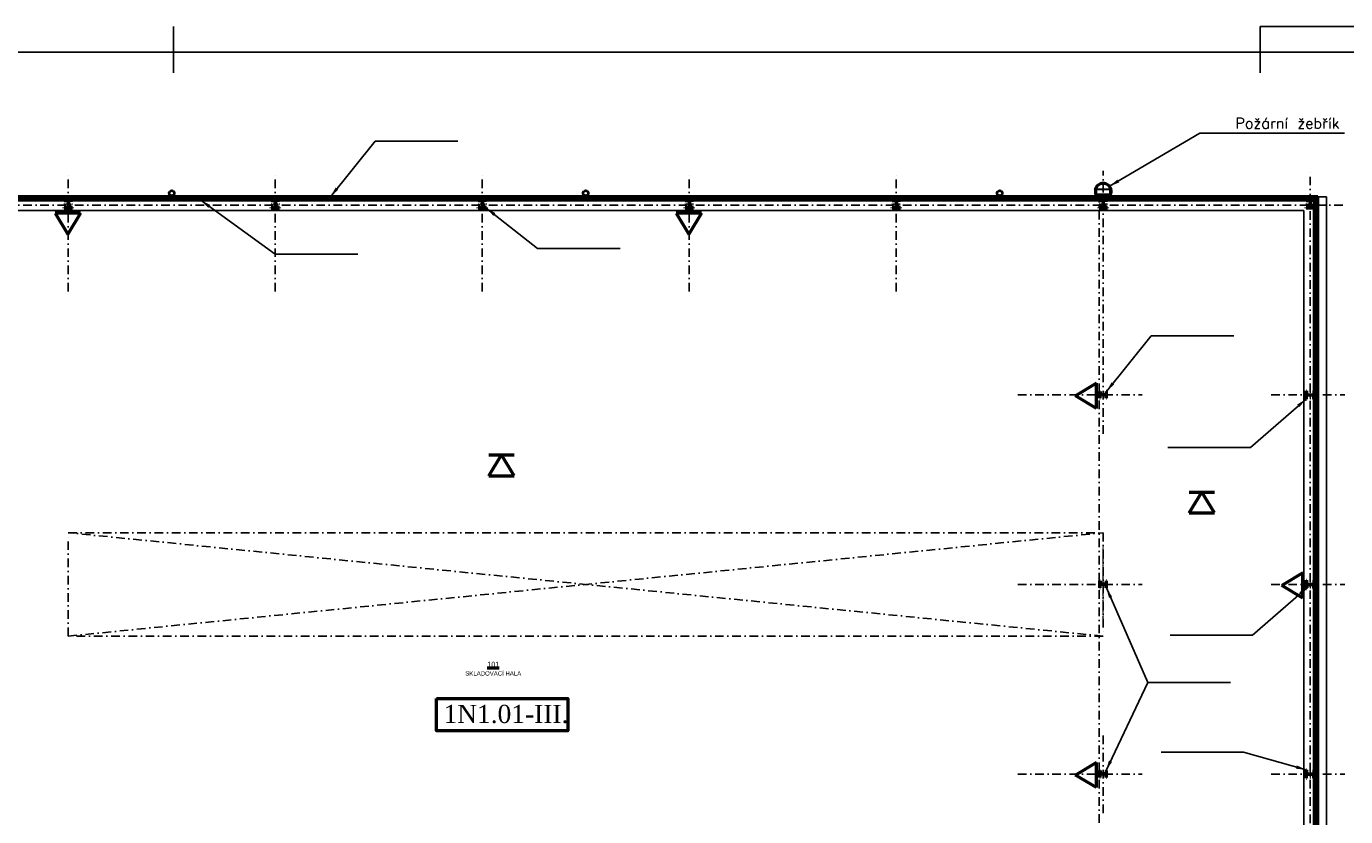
# Model space of a CAD drawing. Header units: millimetres. Extents: x 2886542 to 7567581, y -792623 to 134766.
# Tile 175 of 256: x 4502273 to 4540513, y -315013 to -292085. Entities that reach past the tile are written whole.
import ezdxf
from ezdxf.enums import TextEntityAlignment as Align

# ---------------------------------------------------------------- set-up
doc = ezdxf.new("R2010")
doc.units = ezdxf.units.MM
for name, pattern in [('ACAD_ISO04W100', [30, 24, -3, 0, -3]), ('DASHDOT', [1, 0.5, -0.25, 0, -0.25]), ('DASHDOTX2', [50.8, 25.4, -12.7, 0, -12.7])]:
    doc.linetypes.add(name, pattern=pattern)
for name, color, linetype, lineweight in [('CKIZOLACE', 1, 'Continuous', 18), ('CKPOPISM', 250, 'Continuous', 50), ('CKPOPISM_POPIS', 3, 'Continuous', 25), ('CKPROSTUPY_NADROVINOU', 7, 'DASHDOT', 25), ('CKRASTR', 7, 'DASHDOT', 18), ('CKSTENY_PODROVINOU', 7, 'Continuous', 25), ('CKSTENY_REZ', 6, 'Continuous', 50), ('CSPROFILY_OSY', 1, 'DASHDOT', 18), ('CSPROFILY_REZY', 4, 'Continuous', 50), ('pohledy', 7, 'Continuous', 25), ('požární žebřík', 201, 'Continuous', 15), ('Text obecně', 7, 'Continuous', 25), ('ZTI-DEŠŤOVÁ-KANALIZACE', 210, 'Continuous', 40)]:
    doc.layers.add(name, color=color, linetype=linetype, lineweight=lineweight)
doc.layers.add('požárničina', color=10, linetype='Continuous')
doc.styles.add('ARIAL', font='arial.ttf')
doc.styles.add('ROMANT', font='romant')
doc.styles.get("Standard").update_dxf_attribs({"font": 'arial.ttf'})
doc.linetypes.add('IZOLACE_POLYSTYREN_PENOVY', pattern='A,0.001,[228,CADKON.SHX,S=0.1,R=0,X=0,Y=0],-2', length=2.001)
doc.dimstyles.new('úhlová', dxfattribs={"dimscale": 0.2, "dimtxt": 2.5, "dimasz": 1.5, "dimexe": 0, "dimexo": 3, "dimgap": 1, "dimtad": 1, "dimdec": 0, "dimzin": 0, "dimdsep": 46, "dimtxsty": 'ROMANT', "dimcen": 5, "dimclrd": 256, "dimclre": 256, "dimclrt": 7, "dimadec": 1, "dimazin": 0, "dimtfac": 1, "dimtdec": 0, "dimtix": 1, "dimtmove": 2, "dimatfit": 3, "dimfxl": 0, "dimtvp": 2, "dimtolj": 1, "dimtzin": 0, "dimarcsym": 0})

# ---------------------------------------------------------------- blocks, each defined once
blk = doc.blocks.new('CK_S_EXT_HEAHEA240')
for p, q in [((-120, 115), (120, 115)), ((-120, 115), (-120, 103)), ((-120, 103), (-24.75, 103)), ((-3.75, -82), (-3.75, 82)), ((3.75, -82), (3.75, 82)), ((120, 103), (24.75, 103)), ((120, 115), (120, 103)), ((-120, -115), (-120, -103)), ((-120, -103), (-24.75, -103)), ((-120, -115), (120, -115)), ((120, -103), (24.75, -103)), ((120, -115), (120, -103))]:
    blk.add_line(p, q)
for centre, start, end in [((-24.75, 82), 0, 90), ((24.75, 82), 90, 180), ((-24.75, -82), 270, 0), ((24.75, -82), 180, 270)]:
    blk.add_arc(centre, 21, start, end)
blk = doc.blocks.new('CK_S_EXT_HEAHEA200')
for p, q in [((-100, 95), (100, 95)), ((-100, 95), (-100, 85)), ((-100, 85), (-21.25, 85)), ((-3.25, -67), (-3.25, 67)), ((3.25, -67), (3.25, 67)), ((100, 85), (21.25, 85)), ((100, 95), (100, 85)), ((-100, -95), (-100, -85)), ((-100, -85), (-21.25, -85)), ((-100, -95), (100, -95)), ((100, -85), (21.25, -85)), ((100, -95), (100, -85))]:
    blk.add_line(p, q)
for centre, start, end in [((-21.25, 67), 0, 90), ((21.25, 67), 90, 180), ((-21.25, -67), 270, 0), ((21.25, -67), 180, 270)]:
    blk.add_arc(centre, 18, start, end)
blk = doc.blocks.new('CKBL2031616152541')

msp = doc.modelspace()

# ---------------------------------------------------------------- linework, layer by layer
at = {"layer": 'CKIZOLACE', "color": 0}
for p, q in [((4539606, -297126.5), (4533486, -297126.5)), ((4539606, -317426.5), (4539606, -297126.5))]:
    msp.add_line(p, q, dxfattribs=at)
at = {"layer": 'CKIZOLACE', "color": 0, "linetype": 'IZOLACE_POLYSTYREN_PENOVY', "ltscale": 5}
msp.add_lwpolyline([(4539656, -317426.5), (4539656, -297076.5), (4533486, -297076.5)], dxfattribs=at)
at = {"layer": 'CKPROSTUPY_NADROVINOU', "color": 0, "ltscale": 500}
for p, q in [((4503486, -299776.5), (4503486, -296276.5)), ((4509486, -299776.5), (4509486, -296276.5)), ((4515486, -299776.5), (4515486, -296276.5)), ((4521486, -299776.5), (4521486, -296276.5)), ((4527486, -299776.5), (4527486, -296276.5)), ((4533486, -303909.8), (4533486, -296276.5)), ((4539486, -331702.8), (4539486, -296276.5)), ((4486173.3, -297276.5), (4540486, -297276.5)), ((4533366, -319196.5), (4533366, -297126.5)), ((4531011.2, -302776.5), (4534619.3, -302776.5)), ((4538352.7, -302776.5), (4540486, -302776.5)), ((4503486, -309776.5), (4533486, -306776.5)), ((4533486, -309776.5), (4503486, -306776.5)), ((4531011.2, -308276.5), (4534619.3, -308276.5)), ((4538352.7, -308276.5), (4540486, -308276.5)), ((4533486, -314909.8), (4533486, -312643.2)), ((4531011.2, -313776.5), (4534619.3, -313776.5)), ((4538352.7, -313776.5), (4540486, -313776.5))]:
    msp.add_line(p, q, dxfattribs=at)
msp.add_lwpolyline([(4503486, -306776.5), (4533486, -306776.5), (4533486, -309776.5), (4503486, -309776.5)], close=True, dxfattribs=at)
at = {"layer": 'CKRASTR', "color": 0}
msp.add_line((4533486, -309409.8), (4533486, -307143.2), dxfattribs=at)
at = {"layer": 'CKSTENY_PODROVINOU', "color": 0}
for p, q in [((4497666, -297426.5), (4539306, -297426.5)), ((4539306, -297426.5), (4539306, -316826.5))]:
    msp.add_line(p, q, dxfattribs=at)
at = {"layer": 'CKSTENY_REZ', "color": 0}
for p, q in [((4539706, -297026.5), (4497266, -297026.5)), ((4539706, -317426.5), (4539706, -297026.5)), ((4539606, -297126.5), (4497366, -297126.5)), ((4539606, -316826.5), (4539606, -297126.5))]:
    msp.add_line(p, q, dxfattribs=at)
at = {"layer": 'CSPROFILY_OSY', "color": 0}
for p, q in [((4503486, -297081.5), (4503486, -297366.5)), ((4509486, -297081.5), (4509486, -297366.5)), ((4515486, -297081.5), (4515486, -297366.5)), ((4521486, -297081.5), (4521486, -297366.5)), ((4527486, -297081.5), (4527486, -297366.5)), ((4533486, -297081.5), (4533486, -297366.5)), ((4539486, -297081.5), (4539486, -297366.5)), ((4503616, -297241.5), (4503356, -297241.5)), ((4509616, -297241.5), (4509356, -297241.5)), ((4515616, -297241.5), (4515356, -297241.5)), ((4521616, -297241.5), (4521356, -297241.5)), ((4527616, -297241.5), (4527356, -297241.5)), ((4533616, -297241.5), (4533356, -297241.5)), ((4539616, -297241.5), (4539356, -297241.5)), ((4533591, -302776.5), (4533381, -302776.5)), ((4533486, -302886.5), (4533486, -302666.5)), ((4539361, -302776.5), (4539611, -302776.5)), ((4539486, -302646.5), (4539486, -302906.5)), ((4533486, -308386.5), (4533486, -308166.5)), ((4539486, -308146.5), (4539486, -308406.5)), ((4533591, -308276.5), (4533381, -308276.5)), ((4539361, -308276.5), (4539611, -308276.5)), ((4533591, -313776.5), (4533381, -313776.5)), ((4533486, -313886.5), (4533486, -313666.5)), ((4539361, -313776.5), (4539611, -313776.5)), ((4539486, -313646.5), (4539486, -313906.5))]:
    msp.add_line(p, q, dxfattribs=at)
at = {"layer": 'pohledy', "color": 0}
for p, q in [((4539706, -297026.5), (4539956, -297026.5)), ((4539956, -297026.5), (4539956, -317282))]:
    msp.add_line(p, q, dxfattribs=at)
at = {"layer": 'požárničina', "linetype": 'DASHDOTX2', "lineweight": 60, "ltscale": 30}
for p, q in [((4497315.5, -297079), (4539651, -297079)), ((4539651, -297079), (4539651, -316875.5))]:
    msp.add_line(p, q, dxfattribs=at)
at = {"layer": 'požárničina', "color": 1, "linetype": 'Continuous', "lineweight": 50}
msp.add_line((4533282.1, -296968.6), (4533690, -296968.6), dxfattribs=at)
at = {"layer": 'požárničina', "linetype": 'ACAD_ISO04W100', "lineweight": 50, "ltscale": 50, "extrusion": (0, 0, -1)}
for p, q in [((4503107.7, -297505.9), (4503472.9, -298112.8)), ((4503838.1, -297505.9), (4503107.7, -297505.9)), ((4503838.1, -297505.9), (4503472.9, -298112.8)), ((4521107.7, -297505.9), (4521472.9, -298112.8)), ((4521838.1, -297505.9), (4521107.7, -297505.9)), ((4521838.1, -297505.9), (4521472.9, -298112.8)), ((4533292.6, -302441.2), (4532685.7, -302806.3)), ((4533292.6, -303171.5), (4533292.6, -302441.2)), ((4533292.6, -303171.5), (4532685.7, -302806.3)), ((4515681.1, -305120.9), (4516046.3, -304514)), ((4515681.1, -304514), (4516411.5, -304514)), ((4516411.5, -305120.9), (4516046.3, -304514)), ((4515681.1, -305120.9), (4516411.5, -305120.9)), ((4535980.6, -306203.6), (4536345.8, -305596.8)), ((4535980.6, -305596.8), (4536710.9, -305596.8)), ((4536710.9, -306203.6), (4536345.8, -305596.8)), ((4535980.6, -306203.6), (4536710.9, -306203.6)), ((4539272.6, -307941.2), (4538665.7, -308306.3)), ((4539272.6, -308671.5), (4539272.6, -307941.2)), ((4539272.6, -308671.5), (4538665.7, -308306.3)), ((4533292.6, -313441.2), (4532685.7, -313806.3)), ((4533292.6, -314171.5), (4533292.6, -313441.2)), ((4533292.6, -314171.5), (4532685.7, -313806.3))]:
    msp.add_line(p, q, dxfattribs=at)
at = {"layer": 'požárničina', "color": 1, "linetype": 'Continuous', "lineweight": 50}
msp.add_lwpolyline([(4514164.9, -311588.8), (4517962.7, -311588.8), (4517962.7, -312519.5), (4514164.9, -312519.5)], close=True, dxfattribs=at)
msp.add_arc((4533486, -296866.1), 228.2, 333.32908, 206.67092, dxfattribs=at)
at = {"layer": 'požární žebřík', "color": 0}
for points in [[(4533215.7, -297026.5), (4533294.3, -297026.5), (4533294.3, -296785.5)], [(4533215.7, -297020.5), (4533288.3, -297020.5), (4533288.3, -296785.5)], [(4533215.7, -297020.5), (4533215.7, -297026.5)], [(4533238.3, -296781), (4533288.3, -296831)], [(4533238.3, -296831), (4533288.3, -296781)], [(4533733.8, -296813.3), (4533238.3, -296813.3)], [(4533249.8, -297001.7), (4533249.8, -297050.8)], [(4533294.3, -296785.5), (4533288.3, -296785.5)], [(4533756.4, -297026.5), (4533677.8, -297026.5), (4533677.8, -296785.5)], [(4533677.8, -296785.5), (4533683.8, -296785.5)], [(4533683.8, -296781), (4533733.8, -296831)], [(4533683.8, -296831), (4533733.8, -296781)], [(4533756.4, -297020.5), (4533683.8, -297020.5), (4533683.8, -296785.5)], [(4533722.2, -297001.7), (4533722.2, -297050.8)], [(4533756.4, -297026.5), (4533756.4, -297020.5)]]:
    msp.add_lwpolyline(points, dxfattribs=at)
for points in [[(4533288.3, -296831), (4533288.3, -296781), (4533238.3, -296781), (4533238.3, -296831)], [(4533683.8, -296829.3), (4533288.3, -296829.3), (4533288.3, -296797.3), (4533683.8, -296797.3)], [(4533733.8, -296831), (4533733.8, -296781), (4533683.8, -296781), (4533683.8, -296831)]]:
    msp.add_lwpolyline(points, close=True, dxfattribs=at)
for centre in [(4533263.3, -296806), (4533708.8, -296806)]:
    msp.add_circle(centre, 25, dxfattribs=at)
at = {"layer": 'Text obecně'}
for p, q in [((4506537.5, -292085), (4506537.5, -293434.1)), ((4506537.5, -292085), (4506537.5, -293434.1)), ((4538036.8, -292085), (4538036.8, -293434.1)), ((4538036.8, -292085), (4569536, -292085)), ((4483296, -292835), (4506537.5, -292835)), ((4506537.5, -292835), (4483296, -292835)), ((4506537.5, -292835), (4483296, -292835)), ((4483296, -292835), (4506537.5, -292835)), ((4506537.5, -292835), (4483296, -292835)), ((4506537.5, -292835), (4483296, -292835)), ((4483296, -292835), (4506537.5, -292835)), ((4506537.5, -292835), (4483296, -292835)), ((4506537.5, -292835), (4483296, -292835)), ((4483296, -292835), (4506537.5, -292835)), ((4506537.5, -292835), (4483296, -292835)), ((4506537.5, -292835), (4483296, -292835)), ((4505787.5, -292835), (4483296, -292835)), ((4483296, -292835), (4506537.5, -292835)), ((4506537.5, -292835), (4483296, -292835)), ((4506537.5, -292835), (4483296, -292835)), ((4506537.5, -292835), (4538036.8, -292835)), ((4538036.8, -292835), (4506537.5, -292835)), ((4538036.8, -292835), (4506537.5, -292835)), ((4506537.5, -292835), (4538036.8, -292835)), ((4538036.8, -292835), (4506537.5, -292835)), ((4538036.8, -292835), (4506537.5, -292835)), ((4506537.5, -292835), (4538036.8, -292835)), ((4538036.8, -292835), (4506537.5, -292835)), ((4538036.8, -292835), (4506537.5, -292835)), ((4537286.8, -292835), (4506537.5, -292835)), ((4506537.5, -292835), (4538036.8, -292835)), ((4538036.8, -292835), (4506537.5, -292835)), ((4538036.8, -292835), (4506537.5, -292835)), ((4507287.5, -292835), (4538036.8, -292835)), ((4538036.8, -292835), (4507287.5, -292835)), ((4538036.8, -292835), (4507287.5, -292835)), ((4568786, -292835), (4538036.8, -292835)), ((4538036.8, -292835), (4568786, -292835)), ((4538036.8, -292835), (4568786, -292835)), ((4538786.8, -292835), (4568786, -292835))]:
    msp.add_line(p, q, dxfattribs=at)
at = {"layer": 'ZTI-DEŠŤOVÁ-KANALIZACE', "color": 0}
for centre in [(4506485.4, -296926.5), (4518485.4, -296926.5), (4530485.4, -296926.5)]:
    msp.add_circle(centre, 75, dxfattribs=at)

# ---------------------------------------------------------------- block references
at = {"layer": 'CKPOPISM', "color": 0}
ref = msp.add_blockref('CKBL2031616152541', (4515806.2, -310920.6), dxfattribs=at)
ref.add_attrib('CISLO', '%%U101', dxfattribs={"height": 150, "style": 'ARIAL'}).set_placement((4515806.2, -310670.6), align=Align.CENTER)
ref.add_attrib('JMENO', 'SKLADOVACÍ HALA', dxfattribs={"layer": 'CKPOPISM_POPIS', "height": 125}).set_placement((4515806.2, -310920.6), align=Align.CENTER)
at = {"layer": 'CSPROFILY_REZY', "color": 0}
for name, p, rotation in [('CK_S_EXT_HEAHEA240', (4503486, -297241.5), 180), ('CK_S_EXT_HEAHEA240', (4509486, -297241.5), 180), ('CK_S_EXT_HEAHEA240', (4515486, -297241.5), 180), ('CK_S_EXT_HEAHEA240', (4521486, -297241.5), 180), ('CK_S_EXT_HEAHEA240', (4527486, -297241.5), 180), ('CK_S_EXT_HEAHEA240', (4533486, -297241.5), 180), ('CK_S_EXT_HEAHEA240', (4539486, -297241.5), 180), ('CK_S_EXT_HEAHEA200', (4533486, -302776.5), 90), ('CK_S_EXT_HEAHEA240', (4539486, -302776.5), 270), ('CK_S_EXT_HEAHEA200', (4533486, -308276.5), 90), ('CK_S_EXT_HEAHEA240', (4539486, -308276.5), 270), ('CK_S_EXT_HEAHEA200', (4533486, -313776.5), 90), ('CK_S_EXT_HEAHEA240', (4539486, -313776.5), 270)]:
    msp.add_blockref(name, p, dxfattribs=dict(at, rotation=rotation))

# ---------------------------------------------------------------- texts
at = {"layer": 'požárničina', "color": 1, "lineweight": 30, "insert": (4540329.1, -294741.7), "char_height": 307.125, "width": 715494.708, "attachment_point": 3}
msp.add_mtext('{\\Ftxt,bigfont|c238;Požární žebřík}', dxfattribs=at)
at = {"layer": 'požárničina', "linetype": 'DASHDOTX2', "lineweight": 50, "ltscale": 30, "insert": (4514361.4, -311770.3), "char_height": 526.848, "width": 4917.595, "attachment_point": 1}
msp.add_mtext('{\\fTimes New Roman|b0|i0|c238|p18;1N1.01-III.}', dxfattribs=at)

# ---------------------------------------------------------------- leaders
at = {"layer": 'požárničina'}
for points in [[(4533665.5, -296725.1), (4536287.1, -295181.7), (4540479.8, -295181.7)], [(4511086.3, -297026.5), (4512387, -295416.6), (4514780.3, -295416.6)], [(4507335, -297134), (4509483, -298698.4), (4511876.3, -298698.4)], [(4515603, -297356.5), (4517089.8, -298527.9), (4519483, -298527.9)], [(4533578, -302676.5), (4534878.7, -301066.6), (4537272, -301066.6)], [(4539368, -302896.5), (4537751.9, -304303.6), (4535358.7, -304303.6)], [(4533578, -308376.5), (4534783.7, -311118.5), (4537177, -311118.5)], [(4539433, -308339.9), (4537816.9, -309747), (4535423.7, -309747)], [(4533568, -313676.5), (4534783.7, -311118.5), (4537177, -311118.5)], [(4539374, -313656.5), (4537556.4, -313138.2), (4535163.1, -313138.2)]]:
    msp.add_leader(points, dimstyle='úhlová', override={"dimasz": 1500, "dimgap": 1, "dimtad": 0}, dxfattribs=at)

doc.saveas('drawing.dxf')
